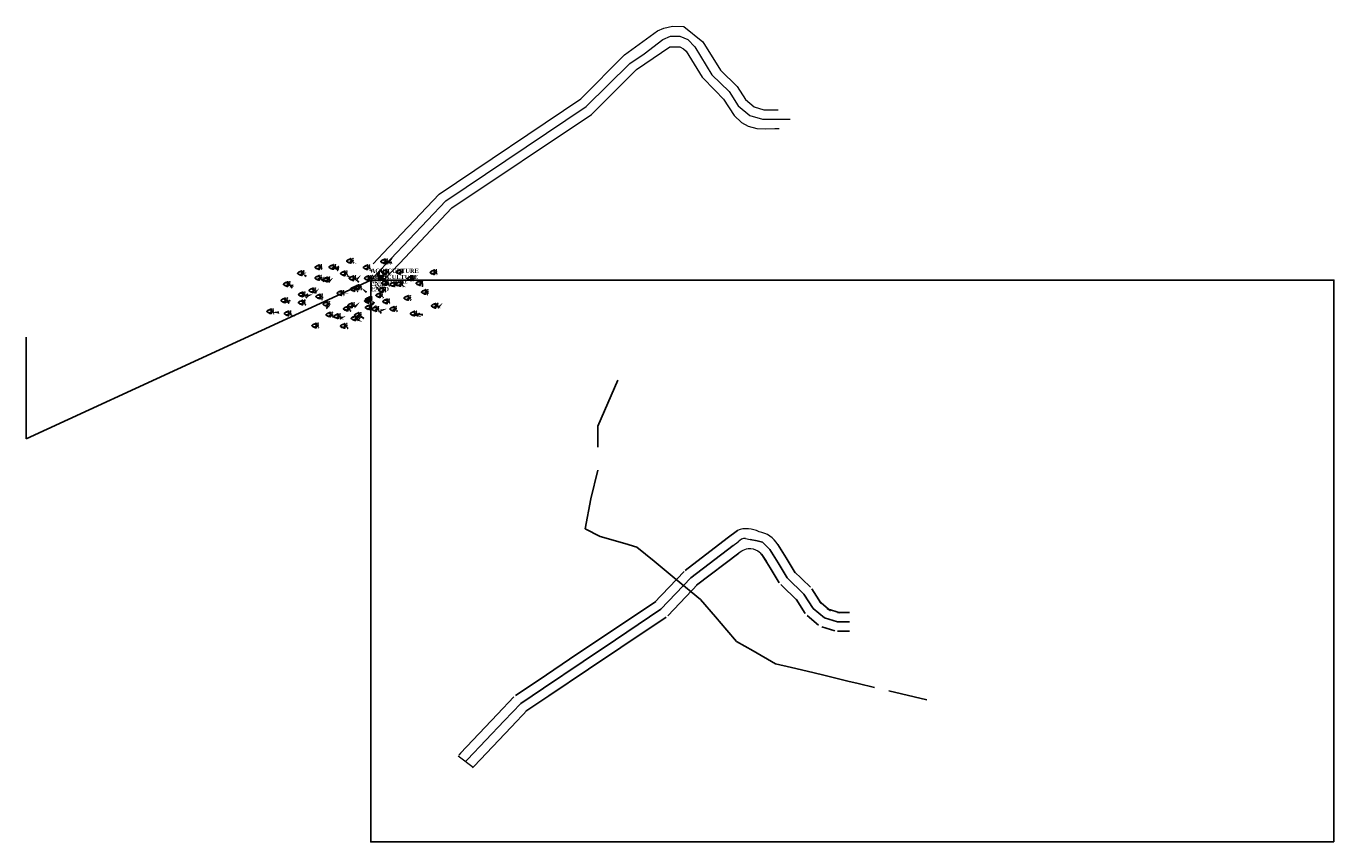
# Model space of a CAD drawing. Header units: millimetres. Extents: x -7700071838 to 844383267715, y -571436171822 to -543.
# Tile 6 of 11: x -5349234014 to -5347427364, y -8406985723 to -8405858170. Entities that reach past the tile are written whole.
import ezdxf

# ---------------------------------------------------------------- set-up
doc = ezdxf.new("R2010")
doc.units = ezdxf.units.MM
doc.header["$MEASUREMENT"] = 0
doc.linetypes.add('CENTER2', pattern=[28.575, 19.05, -3.175, 3.175, -3.175])
doc.layers.add('SECTION', color=7, linetype='Continuous')
doc.layers.add('TEX', color=6, linetype='Continuous')
doc.styles.get("Standard").update_dxf_attribs({"font": 'verdana.ttf', "height": 4000})

# ---------------------------------------------------------------- blocks, each defined once
blk = doc.blocks.new('A$C16861002')
h = blk.add_hatch()
h.set_pattern_fill('AR-SAND,_O', color=86, scale=0.00875, angle=-7.1637)
h.set_pattern_definition([(30.3363, (-438.715158, 35.971238), (0.0015555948, 0.01679683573), [0, -0.0133, 0, -0.014875, 0, -0.01421875]), (0.3363, (-438.715158, 35.971238), (0.0184440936, 0.0225698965), [0, -0.007175, 0, -0.0119875, 0, -0.00459375]), (320.3363, (-438.725837, 35.97258), (0.02704221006, -0.0033489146), [0, -0.004375, 0, -0.01575, 0, -0.0205625]), (310.3363, (-438.725837, 35.97258), (0.0270559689, 0.0043395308), [0, -0.0021875, 0, -0.010325, 0, -0.0118125])])
edge = h.paths.add_edge_path()
edge.add_spline(control_points=[(0.44, 0.1), (0.44, 0.1), (0.41, 0.11), (0.36, 0.11), (0.27, 0.12), (0.17, 0.14), (0.08, 0.13), (0.01, 0.17), (-0.01, 0.15), (-0.01, 0.14)], knot_values=[0.028153, 0.028153, 0.028153, 0.028153, 0.042705, 0.440186, 0.998352, 1.57343, 2.182336, 2.529485, 2.667956, 2.667956, 2.667956, 2.667956], degree=3, periodic=0)
edge.add_line((-0.01, 0.14), (0.43, 0.08))
edge.add_arc((0.31, 0.12), 0.13, 342.7907, 350.3646)
at = {"color": 86}
for p, q in [((0.65, 0.39), (0.64, 0.26)), ((0.65, 0.27), (0.64, 0.16)), ((0.65, 0.17), (0.64, 0.07)), ((0.66, 0.46), (0.65, 0.39)), ((0.66, 0.39), (0.68, 0.47)), ((0.67, 0.35), (0.66, 0.27)), ((0.69, 0.47), (0.68, 0.35))]:
    blk.add_line(p, q, dxfattribs=at)
for points in [[(0.2, 0.64), (0.16, 0.63), (0.19, 0.61)], [(0.18, 0.73), (0.21, 0.65), (0.25, 0.68)], [(0.19, 0.78), (0.2, 0.75), (0.23, 0.78), (0.26, 0.77), (0.25, 0.8), (0.23, 0.79)], [(0.22, 0.6), (0.21, 0.59), (0.24, 0.57), (0.25, 0.59)], [(0.24, 0.64), (0.22, 0.63), (0.26, 0.6), (0.28, 0.62)], [(0.29, 0.76), (0.26, 0.74), (0.27, 0.72)], [(0.29, 0.88), (0.27, 0.86), (0.3, 0.85)], [(0.31, 0.71), (0.27, 0.69), (0.28, 0.65), (0.32, 0.67)], [(0.31, 0.6), (0.27, 0.57), (0.31, 0.57), (0.34, 0.55)], [(0.36, 0.93), (0.31, 0.96), (0.28, 0.94), (0.29, 0.91)], [(0.29, 0.81), (0.31, 0.76), (0.37, 0.79), (0.32, 0.8), (0.31, 0.83)], [(0.33, 0.6), (0.35, 0.57), (0.38, 0.6)], [(0.41, 1.05), (0.36, 1.04), (0.34, 1), (0.37, 1), (0.37, 0.97), (0.35, 0.96), (0.39, 0.96), (0.39, 0.99), (0.42, 1), (0.42, 1.02), (0.39, 1.02)], [(0.36, 0.91), (0.34, 0.87), (0.4, 0.84), (0.42, 0.86), (0.38, 0.87)], [(0.36, 0.84), (0.34, 0.82), (0.37, 0.81)], [(0.34, 0.66), (0.35, 0.62), (0.4, 0.68), (0.36, 0.66)], [(0.4, 1.1), (0.4, 1.09), (0.37, 1.11)], [(0.41, 0.61), (0.38, 0.58), (0.41, 0.5), (0.47, 0.53), (0.42, 0.54), (0.45, 0.57)], [(0.41, 0.94), (0.39, 0.93), (0.4, 0.91), (0.43, 0.92)], [(0.43, 1.17), (0.41, 1.15), (0.43, 1.11)], [(0.45, 1.09), (0.42, 1.07), (0.46, 1.04), (0.47, 1.06), (0.46, 1.07)], [(0.46, 0.84), (0.42, 0.82), (0.43, 0.78), (0.45, 0.78), (0.45, 0.8), (0.47, 0.81), (0.48, 0.79), (0.5, 0.8)], [(0.5, 1.22), (0.5, 1.18), (0.45, 1.19), (0.48, 1.21), (0.48, 1.23)], [(0.46, 1.27), (0.49, 1.27), (0.46, 1.24)], [(0.49, 1.15), (0.46, 1.14), (0.48, 1.11)], [(0.47, 0.56), (0.5, 0.51), (0.52, 0.56)], [(0.48, 0.77), (0.5, 0.73), (0.52, 0.76)], [(0.52, 1.32), (0.5, 1.3), (0.53, 1.3)], [(0.5, 0.62), (0.52, 0.59), (0.57, 0.59), (0.56, 0.61), (0.53, 0.61)], [(0.55, 0.53), (0.51, 0.49), (0.53, 0.47), (0.55, 0.48), (0.54, 0.5)], [(0.55, 1.27), (0.52, 1.25), (0.55, 1.23)], [(0.57, 0.69), (0.55, 0.65), (0.6, 0.65)], [(0.6, 0.52), (0.57, 0.48), (0.62, 0.49)], [(0.61, 0.59), (0.59, 0.57), (0.62, 0.55), (0.65, 0.56)], [(0.64, 0.46), (0.67, 0.52), (0.72, 0.48), (0.68, 0.49)], [(0.74, 0.47), (0.72, 0.45), (0.75, 0.44)], [(0.74, 0.5), (0.78, 0.46), (0.79, 0.49)], [(0.83, 0.49), (0.86, 0.48), (0.87, 0.51)], [(0.85, 0.65), (0.86, 0.62), (0.89, 0.63), (0.91, 0.6), (0.93, 0.66), (0.9, 0.64)], [(0.92, 0.49), (0.9, 0.46), (0.95, 0.46)], [(0.94, 0.63), (0.98, 0.59), (1.02, 0.6)], [(0.96, 0.5), (1, 0.46), (1.03, 0.48), (1.07, 0.47), (1.07, 0.52), (1.03, 0.5)], [(0.97, 0.67), (1, 0.63), (1.01, 0.67)], [(1.05, 0.59), (1.08, 0.57), (1.04, 0.57)], [(1.1, 0.66), (1.06, 0.63), (1.06, 0.62), (1.11, 0.6), (1.14, 0.61), (1.09, 0.62), (1.13, 0.65)], [(1.14, 0.75), (1.11, 0.75), (1.09, 0.71), (1.11, 0.7), (1.12, 0.73)], [(1.1, 0.52), (1.09, 0.49), (1.13, 0.48), (1.13, 0.52)], [(1.15, 0.72), (1.12, 0.7), (1.13, 0.67)], [(1.13, 0.57), (1.13, 0.54), (1.16, 0.57)], [(1.17, 0.53), (1.16, 0.51), (1.18, 0.48)]]:
    blk.add_lwpolyline(points, close=True, dxfattribs=at)
for points in [[(0.7, 1.46), (0.68, 1.46), (0.61, 1.37), (0.6, 1.31), (0.58, 1.3), (0.53, 1.29)], [(0.6, 0.07), (0.62, 0.18), (0.63, 0.3), (0.63, 0.41), (0.65, 0.47)], [(0.7, 0.46), (0.68, 0.35), (0.68, 0.25), (0.66, 0.12), (0.65, 0.06)], [(0.7, 1.46), (0.72, 1.45), (0.72, 1.45), (0.72, 1.46), (0.74, 1.48), (0.79, 1.47), (0.79, 1.46), (0.81, 1.46), (0.82, 1.43), (0.83, 1.44), (0.87, 1.42)], [(1.11, 0.76), (1.12, 0.76), (1.11, 0.85), (1.08, 0.89), (1.02, 0.89), (0.98, 0.92), (1, 0.95), (1.06, 0.96), (1.07, 0.98), (1.07, 1.05), (1.03, 1.05), (1.01, 1.09), (1.05, 1.13), (1.04, 1.13), (1.03, 1.15), (1, 1.15), (0.99, 1.15), (1.01, 1.17), (0.99, 1.21), (0.99, 1.24), (0.94, 1.22), (0.92, 1.22), (0.91, 1.24), (0.96, 1.26), (0.92, 1.33), (0.89, 1.34), (0.9, 1.39), (0.87, 1.41), (0.87, 1.42)], [(0.91, 0.46), (0.95, 0.44), (0.98, 0.45), (1.03, 0.44), (1.07, 0.46), (1.09, 0.45), (1.09, 0.48), (1.13, 0.46), (1.19, 0.48)], [(1.1, 0.7), (1.11, 0.67), (1.16, 0.65), (1.18, 0.6), (1.18, 0.57), (1.21, 0.55), (1.19, 0.48)]]:
    blk.add_lwpolyline(points, dxfattribs=at)
for centre, radius, start, end in [((0.24, 0.15), 0.227, 343.8213, 33.8793), ((0.4, 0.14), 0.0898, 354.9817, 66.5193), ((0.37, 0.11), 0.0789, 338.4127, 44.178), ((0.31, 0.12), 0.13, 343.4617, 20.2712), ((0.22, 0.18), 0.273, 338.8097, 11.1779), ((0.53, 0.08), 0.0496, 83.2374, 178.7654), ((0.59, 0.1), 0.101, 124.1986, 191.1044), ((0.67, 0.06), 0.0496, 346.9072, 82.4352), ((0.62, 0.1), 0.101, 334.5682, 41.474), ((0.99, 0.08), 0.273, 154.4947, 186.8629), ((0.81, 0.08), 0.0898, 99.1533, 170.6909), ((0.96, 0.06), 0.227, 131.7933, 181.8513), ((0.82, 0.06), 0.0789, 121.4946, 187.2599), ((0.89, 0.05), 0.13, 145.4014, 182.2109), ((0.87, 0.07), 0.227, 343.8213, 33.8793), ((1.03, 0.06), 0.0898, 354.9817, 66.5193), ((1.01, 0.03), 0.0789, 338.4127, 44.178), ((0.94, 0.04), 0.13, 343.4617, 20.2712), ((0.85, 0.1), 0.273, 338.8097, 11.1779), ((1.16, 0), 0.0496, 83.2374, 178.7654), ((1.22, 0.02), 0.101, 124.1986, 191.1044)]:
    blk.add_arc(centre, radius, start, end, dxfattribs=at)
for points, start_tangent, end_tangent in [([(0.53, 0.18), (0.53, 0.19), (0.53, 0.19), (0.54, 0.19), (0.54, 0.19), (0.54, 0.18), (0.54, 0.18), (0.54, 0.18), (0.53, 0.18), (0.53, 0.18), (0.53, 0.18)], (-0.533022, 0.846101), (-0.533022, 0.846101)), ([(0.53, 0.13), (0.53, 0.14), (0.53, 0.14), (0.54, 0.14), (0.54, 0.13), (0.54, 0.13), (0.54, 0.13), (0.54, 0.12), (0.53, 0.12), (0.53, 0.13), (0.53, 0.13)], (-0.533022, 0.846101), (-0.533022, 0.846101)), ([(0.68, 0.11), (0.68, 0.12), (0.68, 0.12), (0.67, 0.12), (0.67, 0.12), (0.67, 0.11), (0.67, 0.11), (0.67, 0.11), (0.67, 0.1), (0.68, 0.11), (0.68, 0.11)], (0.725822, 0.687882), (0.725822, 0.687882)), ([(0.69, 0.16), (0.69, 0.17), (0.69, 0.17), (0.69, 0.17), (0.69, 0.17), (0.69, 0.17), (0.69, 0.16), (0.69, 0.16), (0.69, 0.16), (0.69, 0.16), (0.69, 0.16)], (0.725822, 0.687882), (0.725822, 0.687882)), ([(1.16, 0.1), (1.16, 0.11), (1.16, 0.11), (1.17, 0.11), (1.17, 0.11), (1.17, 0.1), (1.17, 0.1), (1.17, 0.1), (1.16, 0.1), (1.16, 0.1), (1.16, 0.1)], (-0.533022, 0.846101), (-0.533022, 0.846101)), ([(1.16, 0.05), (1.16, 0.06), (1.17, 0.06), (1.17, 0.06), (1.17, 0.05), (1.17, 0.05), (1.17, 0.05), (1.17, 0.04), (1.17, 0.04), (1.16, 0.05), (1.16, 0.05)], (-0.533022, 0.846101), (-0.533022, 0.846101))]:
    blk.add_spline(points, degree=3, dxfattribs=dict(at, start_tangent=start_tangent, end_tangent=end_tangent))

msp = doc.modelspace()

# ---------------------------------------------------------------- linework, layer by layer
for p, q in [((-5348416501.125, -8406347441.160037), (-5348444350.75, -8406411095.160037)), ((-5348444350.75, -8406411095.160037), (-5348444350.75, -8406439935.910037)), ((-5348444350.75, -8406471924.410037), (-5348453986.125, -8406511513.660037)), ((-5348453986.125, -8406511513.660037), (-5348461555, -8406552919.660037)), ((-5348461555, -8406552919.660037), (-5348440864.125, -8406563502.660037)), ((-5348265313.379677, -8406565969.059624), (-5348251227.504677, -8406555202.309624)), ((-5348440864.125, -8406563502.660037), (-5348406774.75, -8406573430.410037)), ((-5348406774.75, -8406573430.410037), (-5348390159.25, -8406578269.410037)), ((-5348323498.769825, -8406610444.071202), (-5348265313.394825, -8406565969.071202)), ((-5348315604.125, -8406620772.410037), (-5348257418.75, -8406576297.410037)), ((-5348233593.625, -8406567739.910037), (-5348224302.75, -8406569847.410037)), ((-5348224302.75, -8406569847.410037), (-5348216614.875, -8406571591.410037)), ((-5348216614.875, -8406571591.410037), (-5348206604.5, -8406581592.910037)), ((-5348195542.373735, -8406574764.340458), (-5348184194.373735, -8406593147.840458)), ((-5348390159.25, -8406578269.410037), (-5348366402.375, -8406597871.910037)), ((-5348307709.480175, -8406631100.748872), (-5348249524.105175, -8406586625.748872)), ((-5348217666.626265, -8406588421.479616), (-5348206318.626265, -8406606804.979616)), ((-5348206604.5, -8406581592.910037), (-5348195256.5, -8406599976.410037)), ((-5348184194.44313, -8406593147.728042), (-5348171431.31813, -8406613823.228042)), ((-5348366419.782473, -8406655183.024329), (-5348325008.032473, -8406611796.524329)), ((-5348366402.375, -8406597871.910037), (-5348335878, -8406623058.660037)), ((-5348206318.55687, -8406606805.092032), (-5348193555.43187, -8406627480.592032)), ((-5348195256.5, -8406599976.410037), (-5348182493.375, -8406620651.910037)), ((-5348173419.913525, -8406611342.11429), (-5348150335.913525, -8406633840.11429)), ((-5348357015.875, -8406664158.910037), (-5348315604.125, -8406620772.410037)), ((-5348347611.967527, -8406673134.795745), (-5348306200.217527, -8406629748.295745)), ((-5348335878, -8406623058.660037), (-5348302149.625, -8406650889.160037)), ((-5348191566.836475, -8406629961.705784), (-5348168482.836475, -8406652459.705784)), ((-5348182493.375, -8406620651.910037), (-5348159409.375, -8406643149.910037)), ((-5348159409.375, -8406643149.910037), (-5348146800.5, -8406663044.160037)), ((-5348148429.01874, -8406636190.615791), (-5348135820.14374, -8406656084.865791)), ((-5348426919.145214, -8406695468.138649), (-5348364266.395214, -8406653368.638649)), ((-5348419668.625, -8406706258.410037), (-5348357015.875, -8406664158.910037)), ((-5348302149.625, -8406650889.160037), (-5348281827.75, -8406674625.660037)), ((-5348170389.73126, -8406650109.204283), (-5348157780.85626, -8406670003.454283)), ((-5348146800.5, -8406663044.160037), (-5348130876, -8406676259.910037)), ((-5348138498.387064, -8406653040.414699), (-5348122573.887064, -8406666256.164699)), ((-5348127145.307637, -8406663806.720305), (-5348109492.932637, -8406669094.970305)), ((-5348412418.104786, -8406717048.681425), (-5348349765.354786, -8406674949.181425)), ((-5348281827.75, -8406674625.660037), (-5348265945.375, -8406693176.660037)), ((-5348155102.612936, -8406673047.905375), (-5348139178.112936, -8406686263.655375)), ((-5348130876, -8406676259.910037), (-5348113223.625, -8406681548.160037)), ((-5348113223.625, -8406668548.160037), (-5348096327.625, -8406668548.160037)), ((-5348113223.625, -8406681548.160037), (-5348096327.625, -8406681548.160037)), ((-5348471719.059204, -8406725571.664848), (-5348426919.184204, -8406695468.164848)), ((-5348265945.375, -8406693176.660037), (-5348252732.25, -8406708609.910037)), ((-5348134606.692363, -8406688713.099769), (-5348116954.317363, -8406694001.349769)), ((-5348113223.625, -8406694548.160037), (-5348096327.625, -8406694548.160037)), ((-5348464468.5, -8406736361.910037), (-5348419668.625, -8406706258.410037)), ((-5348457217.940796, -8406747152.155226), (-5348412418.065796, -8406717048.655226)), ((-5348252732.25, -8406708609.910037), (-5348229563.25, -8406721858.660037)), ((-5348526619.309546, -8406762462.165078), (-5348471719.059546, -8406725571.665078)), ((-5348519368.75, -8406773252.410037), (-5348464468.5, -8406736361.910037)), ((-5348229563.25, -8406721858.660037), (-5348198763.625, -8406739470.910037)), ((-5348198763.625, -8406739470.910037), (-5348176574.375, -8406744788.660037)), ((-5348512118.190454, -8406784042.654996), (-5348457217.940454, -8406747152.154996)), ((-5348176574.375, -8406744788.660037), (-5348154988.25, -8406749961.410037)), ((-5348154988.25, -8406749961.410037), (-5348133755.75, -8406755049.660037)), ((-5348133755.75, -8406755049.660037), (-5348098692.5, -8406763452.660037)), ((-5348558012.535217, -8406783556.89873), (-5348526619.285217, -8406762462.14873)), ((-5348550762, -8406794347.160037), (-5348519368.75, -8406773252.410037)), ((-5348098692.5, -8406763452.660037), (-5348084597.375, -8406766830.410037)), ((-5348084597.375, -8406766830.410037), (-5348062066.75, -8406772229.410037)), ((-5348582940.540265, -8406809420.609273), (-5348560201.165265, -8406785408.359273)), ((-5348543511.464783, -8406805137.421344), (-5348512118.214783, -8406784042.671344)), ((-5348042187.625, -8406776993.410037), (-5347989760.75, -8406789557.410037)), ((-5348633826.680882, -8406863155.375764), (-5348582940.555882, -8406809420.625764)), ((-5348573501.375, -8406818359.410037), (-5348550762, -8406794347.160037)), ((-5348564062.209735, -8406827298.210801), (-5348541322.834735, -8406803285.960801)), ((-5348624387.5, -8406872094.160037), (-5348573501.375, -8406818359.410037)), ((-5348614948.319118, -8406881032.94431), (-5348564062.194118, -8406827298.19431))]:
    msp.add_line(p, q)
at = {"layer": 'SECTION', "color": 5, "ltscale": 20}
for p, q in [((-5349234014, -8406428733.410037), (-5348757904, -8406209103.410037)), ((-5349234014, -8406288003.410037), (-5349234014, -8406428733.410037))]:
    msp.add_line(p, q, dxfattribs=at)
at = {"layer": 'SECTION', "lineweight": 5, "ltscale": 20}
for p, q in [((-5348257418.75, -8406576297.410037), (-5348250375.8125, -8406570914.035037)), ((-5348240120.205626, -8406566259.421473), (-5348233593.625, -8406567739.910037)), ((-5348633826.680882, -8406863155.375764), (-5348636248.816153, -8406865713.103106)), ((-5348637208.531626, -8406866850.416073), (-5348616410.738913, -8406882453.358685)), ((-5348624387.5, -8406872094.160037), (-5348626809.63527, -8406874651.887379)), ((-5348614948.319118, -8406881032.94431), (-5348617370.454388, -8406883590.671652))]:
    msp.add_line(p, q, dxfattribs=at)
for points in [[(-5348757904, -8406209103.410037), (-5348730208.615264, -8406179857.429944), (-5348654163.011072, -8406099554.222476), (-5348460414.745895, -8405969364.534381), (-5348400147.018683, -8405909938.995306), (-5348380120.149364, -8405896257.256618), (-5348354525.428295, -8405876840.178832), (-5348343843.327179, -8405872120.795578), (-5348330873.960368, -8405872032.723173), (-5348320013.745904, -8405876797.034387), (-5348310003.370904, -8405886798.534387), (-5348286499.189353, -8405925251.129042), (-5348262808.245904, -8405948355.534387), (-5348250199.370904, -8405968249.784387), (-5348234274.870904, -8405981465.534387), (-5348216622.495904, -8405986753.784387), (-5348178532.870904, -8405986753.784387)], [(-5348754723.811212, -8406186838.818886), (-5348740607.402531, -8406172056.040422), (-5348663600.036169, -8406090613.983623), (-5348467665.266117, -8405958574.262999), (-5348407298.799282, -8405897636.151471), (-5348361677.208893, -8405864648.176167), (-5348353038.467137, -8405860741.916437), (-5348341007.806849, -8405858170.246967), (-5348325267.821941, -8405858561.063168), (-5348298941.244638, -8405879969.964808), (-5348274830.189034, -8405919028.852391), (-5348251827.889644, -8405941396.240141), (-5348240317.79669, -8405959556.834702), (-5348228009.159066, -8405969771.778824), (-5348214717.076534, -8405973753.784387), (-5348194852.870904, -8405973753.784387)], [(-5348739900.210359, -8406208998.135431), (-5348718347.190022, -8406186238.56866), (-5348645713.325408, -8406109538.712513), (-5348453163.317317, -8405980153.866768), (-5348390582.870904, -8405918019.034387), (-5348344645.680249, -8405886748.510621), (-5348331069.019992, -8405886811.912746), (-5348325753.025271, -8405889699.011367), (-5348322364.590897, -8405892908.459583), (-5348300120.812666, -8405928662.984074), (-5348281912.447437, -8405947184.128357), (-5348270728.947449, -8405959192.961217), (-5348255632.647499, -8405981908.155222), (-5348245721.986286, -8405991253.847574), (-5348236481.423835, -8405996545.341992), (-5348224615.339079, -8405999637.414564), (-5348212263.255316, -8406000275.512091), (-5348199726.495904, -8405999753.784387), (-5348193763.844328, -8405999505.643666)]]:
    msp.add_lwpolyline(points, dxfattribs=at)
at = {"layer": 'SECTION', "color": 5, "ltscale": 20}
msp.add_lwpolyline([(-5347427364, -8406985723.410037), (-5348757904, -8406985723.410037), (-5348757904, -8406209103.410037), (-5347427364, -8406209103.410037)], close=True, dxfattribs=at)
at = {"layer": 'SECTION', "lineweight": 5, "ltscale": 20}
for centre, radius, start, end in [((-5348238428.227592, -8406588013.761532), 35219.495598, 61.1365688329, 111.3100431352), ((-5348226781.815489, -8406592884.672286), 36114.389745, 30.1157372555, 81.4730190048), ((-5348239937.4718, -8406580287.545455), 14029.3141, 90.7463012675, 138.0765211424), ((-5348252419.033321, -8406619635.649919), 46466.237521, 23.288503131, 51.2501134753)]:
    msp.add_arc(centre, radius, start, end, dxfattribs=at)
msp.add_spline([(-5348252979.436568, -8406589266.891319), (-5348245475.2838, -8406583530.971478), (-5348236469.427861, -8406580417.834075), (-5348223149.423162, -8406583439.283606), (-5348216868.157982, -8406589714.97994), (-5348209738.597712, -8406601264.704228)], degree=3, dxfattribs=at)

# ---------------------------------------------------------------- block references
at = {"layer": 'SECTION', "color": 2, "linetype": 'CENTER2', "ltscale": 400, "xscale": 6400.799999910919, "yscale": 6400.800001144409, "zscale": 6400.799999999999, "rotation": 97.27622079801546}
for p in [(-5348781231.159294, -8406186707.217916), (-5348734021.159294, -8406187187.217916), (-5348849004.185887, -8406203579.057571), (-5348824795.354342, -8406195290.877557), (-5348805439.990839, -8406194995.397931), (-5348789558.510141, -8406203928.590381), (-5348758229.990839, -8406195475.397931), (-5348732384.967916, -8406202053.231592), (-5348713029.604412, -8406201757.751966), (-5348665819.604412, -8406202237.751966), (-5348868473.394622, -8406218673.831968), (-5348824909.199574, -8406210090.172328), (-5348813767.341686, -8406212216.770395), (-5348777699.199574, -8406210570.172328), (-5348770151.159294, -8406222787.217916), (-5348756593.799461, -8406210341.411607), (-5348732498.813147, -8406216852.526363), (-5348721356.955259, -8406218979.124431), (-5348712821.159294, -8406218457.217916), (-5348697148.123714, -8406210690.944416), (-5348685288.813147, -8406217332.526363), (-5348871929.990839, -8406241175.397931), (-5348847721.159294, -8406232887.217916), (-5348833236.550421, -8406227311.544792), (-5348823631.159294, -8406235767.217916), (-5348794359.990839, -8406231075.397931), (-5348776063.008196, -8406225436.186004), (-5348755310.772867, -8406239649.571952), (-5348740826.163994, -8406234073.898828), (-5348737029.990839, -8406226745.397931), (-5348701949.604412, -8406237837.751966), (-5348677740.772867, -8406229549.571952), (-5348891399.199574, -8406256270.172328), (-5348867309.199574, -8406259150.172328), (-5348847839.990839, -8406244055.397931), (-5348813829.199574, -8406246170.172328), (-5348785571.159294, -8406252607.217916), (-5348779519.604412, -8406247937.751966), (-5348756499.199574, -8406241840.172328), (-5348755429.604412, -8406250817.751966), (-5348746061.159294, -8406253087.217916), (-5348731220.772867, -8406242529.571952), (-5348721418.813147, -8406252932.526363), (-5348693160.772867, -8406259369.571952), (-5348664088.813147, -8406248602.526363), (-5348829249.199574, -8406275990.172328), (-5348809779.990839, -8406260895.397931), (-5348798988.813147, -8406263032.526363), (-5348789739.199574, -8406276470.172328), (-5348774898.813147, -8406265912.526363), (-5348770269.990839, -8406261375.397931)]:
    msp.add_blockref('A$C16861002', p, dxfattribs=at)
at = {"layer": 'SECTION', "color": 230, "lineweight": 9, "ltscale": 20, "xscale": 8321.040001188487, "yscale": 8321.040000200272, "zscale": 8321.039999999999, "rotation": 7.276220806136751}
msp.add_blockref('A$C16861002', (-5348748928.06279, -8406209103.410037), dxfattribs=at)
msp.add_blockref('A$C16861002', (-5348748928.06279, -8406209103.410037), dxfattribs=at)
msp.add_blockref('A$C16861002', (-5348748928.06279, -8406209103.410037), dxfattribs=at)
msp.add_blockref('A$C16861002', (-5348748928.06279, -8406209103.410037), dxfattribs=at)
msp.add_blockref('A$C16861002', (-5348748928.06279, -8406209103.410037), dxfattribs=at)
msp.add_blockref('A$C16861002', (-5348748928.06279, -8406209103.410037), dxfattribs=at)
msp.add_blockref('A$C16861002', (-5348748928.06279, -8406209103.410037), dxfattribs=at)
msp.add_blockref('A$C16861002', (-5348748928.06279, -8406209103.410037), dxfattribs=at)

# ---------------------------------------------------------------- texts
at = {"layer": 'SECTION', "color": 5, "ltscale": 20, "insert": (-5348757967.177172, -8406205007.188006), "char_height": 4000, "attachment_point": 1, "rotation": 0.8836186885}
msp.add_mtext_dynamic_manual_height_columns('15', width=29305.08694363, gutter_width=20000, heights=[0], dxfattribs=at)
msp.add_mtext_dynamic_manual_height_columns('15', width=29305.08694363, gutter_width=20000, heights=[0], dxfattribs=at)
msp.add_mtext_dynamic_manual_height_columns('15', width=29305.08694363, gutter_width=20000, heights=[0], dxfattribs=at)
msp.add_mtext_dynamic_manual_height_columns('15', width=29305.08694363, gutter_width=20000, heights=[0], dxfattribs=at)
msp.add_mtext_dynamic_manual_height_columns('15', width=29305.08694363, gutter_width=20000, heights=[0], dxfattribs=at)
at = {"layer": 'TEX', "attachment_point": 1}
for s, insert, char_height, width in [('\\pt63668;{\\fTimes New Roman|b1|i0|c0|p18;AGRICULTURE LAND}', (-5348757904, -8406193522.327914), 5788.0158336, 66280.80408641), ('\\pt63668;{\\fTimes New Roman|b1|i0|c0|p18;AGRICULTURE LAND}', (-5348757904, -8406193522.327914), 5788.0158336, 66280.80408641), ('\\pt63668;{\\fTimes New Roman|b1|i0|c0|p18;AGRICULTURE LAND}', (-5348757904, -8406193522.327914), 5788.0158336, 66280.80408641), ('\\pt63668;{\\fTimes New Roman|b1|i0|c0|p18;AGRICULTURE LAND}', (-5348757904, -8406193522.327914), 5788.0158336, 66280.80408641), ('\\pt63668;{\\fTimes New Roman|b1|i0|c0|p18;AGRICULTURE LAND}', (-5348757904, -8406193522.327914), 5788.0158336, 66280.80408641), ('\\pt63668;{\\fTimes New Roman|b1|i0|c0|p18;AGRICULTURE LAND}', (-5348757904, -8406193522.327914), 5788.0158336, 66280.80408641), ('\\pt63668;{\\fTimes New Roman|b1|i0|c0|p18;AGRICULTURE LAND}', (-5348757904, -8406193522.327914), 5788.0158336, 66280.80408641), ('\\pt63668;{\\fTimes New Roman|b1|i0|c0|p18;AGRICULTURE LAND}', (-5348757904, -8406193522.327914), 5788.0158336, 66280.80408641), ('\\pt63668;{\\fTimes New Roman|b1|i0|c0|p18;AGRICULTURE LAND}', (-5348757904, -8406193522.327914), 5788.0158336, 66280.80408641), ('\\pt63668;{\\fTimes New Roman|b1|i0|c0|p18;AGRICULTURE LAND}', (-5348757904, -8406193522.327914), 5788.0158336, 66280.80408641), ('\\pt63668;{\\fTimes New Roman|b1|i0|c0|p18;AGRICULTURE LAND}', (-5348757904, -8406193522.327914), 5788.0158336, 66280.80408641), ('\\pt63668;{\\fTimes New Roman|b1|i0|c0|p18;AGRICULTURE LAND}', (-5348757904, -8406193522.327914), 5788.0158336, 66280.80408641), ('\\pt63668;{\\fTimes New Roman|b1|i0|c0|p18;AGRICULTURE LAND}', (-5348757904, -8406193522.327914), 5788.0158336, 66280.80408641), ('\\pt63668;{\\fTimes New Roman|b1|i0|c0|p18;AGRICULTURE LAND}', (-5348757904, -8406193522.327914), 5788.0158336, 66280.80408641), ('\\pt63668;{\\fTimes New Roman|b1|i0|c0|p18;AGRICULTURE LAND}', (-5348757904, -8406193522.327914), 5788.0158336, 66280.80408641), ('\\pt63668;{\\fTimes New Roman|b1|i0|c0|p18;AGRICULTURE LAND}', (-5348757904, -8406193522.327914), 5788.0158336, 66280.80408641), ('\\pt63668;{\\fTimes New Roman|b1|i0|c0|p18;AGRICULTURE LAND}', (-5348757904, -8406193522.327914), 5788.0158336, 66280.80408641), ('\\pt63668;{\\fTimes New Roman|b1|i0|c0|p18;AGRICULTURE LAND}', (-5348757904, -8406193522.327914), 5788.0158336, 66280.80408641), ('\\pt63668;{\\fTimes New Roman|b1|i0|c0|p18;AGRICULTURE LAND}', (-5348758567, -8406201951.203063), 5788.0158336, 66280.80408641), ('\\pt63668;{\\fTimes New Roman|b1|i0|c0|p18;AGRICULTURE LAND}', (-5348758567, -8406201951.203063), 5788.0158336, 66280.80408641), ('\\pt63668;{\\fTimes New Roman|b1|i0|c0|p18;AGRICULTURE LAND}', (-5348758567, -8406201951.203063), 5788.0158336, 66280.80408641), ('\\pt48976;{\\fTimes New Roman|b1|i0|c0|p18;AGRICULTURE LAND}', (-5348757904, -8406209103.410037), 4452.319872, 50985.23391263)]:
    msp.add_mtext(s, dxfattribs=dict(at, insert=insert, char_height=char_height, width=width))
at = {"layer": 'TEX', "lineweight": 9, "insert": (-5348757904, -8406209103.410037), "char_height": 5788.0158336, "width": 66280.80408641, "attachment_point": 1}
msp.add_mtext('\\pt63668;{\\fTimes New Roman|b1|i0|c0|p18;AGRICULTURE LAND}', dxfattribs=at)
msp.add_mtext('\\pt63668;{\\fTimes New Roman|b1|i0|c0|p18;AGRICULTURE LAND}', dxfattribs=at)

doc.saveas('drawing.dxf')
